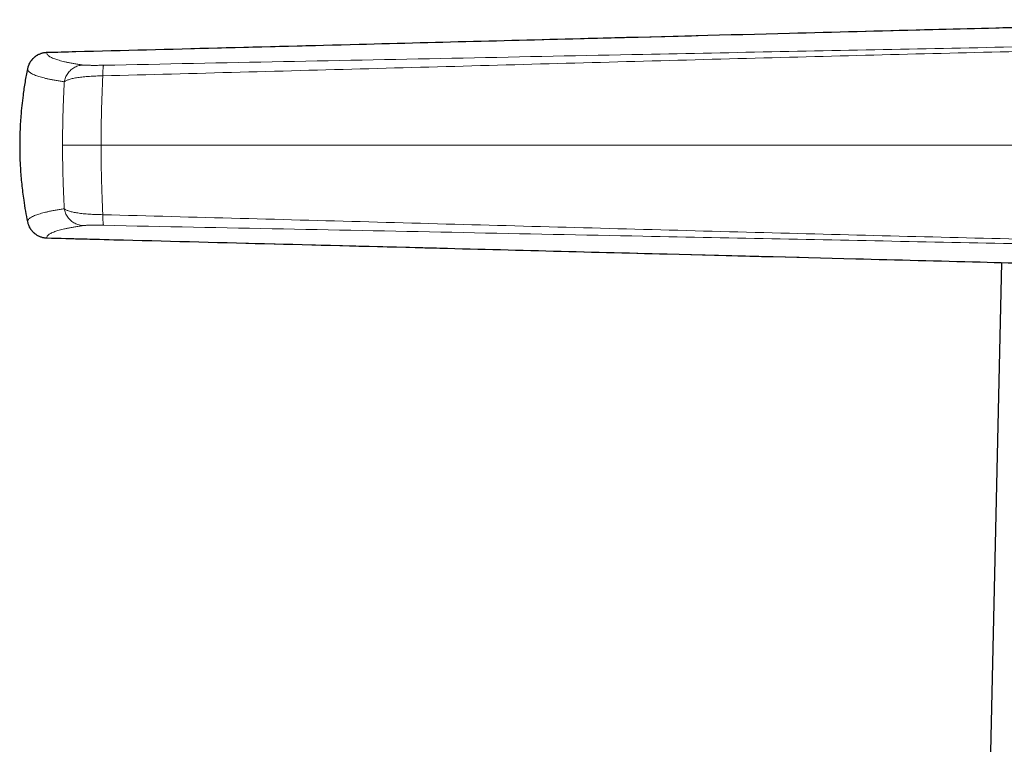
# Model space of a CAD drawing. Header units: millimetres. Extents: x 8 to 834, y 12 to 760.
# Tile 4 of 67: x 187 to 226, y 551 to 580. Entities that reach past the tile are written whole.
import ezdxf

# ---------------------------------------------------------------- set-up
doc = ezdxf.new("R2010")
doc.units = ezdxf.units.MM

msp = doc.modelspace()

# ---------------------------------------------------------------- linework, layer by layer
at = {"color": 7, "linetype": 'Continuous', "lineweight": 30}
for p, q in [((187.289, 578.039), (187.31, 578.077)), ((225.86, 570.167), (225.256, 543.755))]:
    msp.add_line(p, q, dxfattribs=at)
at = {"color": 252, "linetype": 'Continuous', "lineweight": 0}
for p, q in [((188.616, 574.818), (190.143, 574.818)), ((239.309, 574.818), (190.143, 574.818)), ((187.992, 571.143), (187.993, 571.142))]:
    msp.add_line(p, q, dxfattribs=at)
at = {"color": 7, "linetype": 'Continuous', "lineweight": 30, "flags": 128}
msp.add_lwpolyline([(187.31, 578.077), (187.29, 578.04), (187.264, 577.98), (187.243, 577.918), (187.227, 577.854), (187.227, 577.854), (187.227, 577.854)], dxfattribs=at)
at = {"color": 252, "linetype": 'Continuous', "lineweight": 0}
msp.add_arc((188.012, 571.942), 0.8, 208.6247, 268.6375, dxfattribs=at)
at = {"color": 7, "linetype": 'Continuous', "lineweight": 30}
for points, knots in [([(238.851, 579.799), (238.18, 579.782), (236.678, 579.745), (234.168, 579.681), (230.995, 579.6), (227.149, 579.502), (222.522, 579.383), (216.77, 579.235), (209.292, 579.043), (199.859, 578.8), (192.502, 578.61), (188.375, 578.503), (187.992, 578.493)], [0, 0, 0, 0, 0.0395705, 0.0885686, 0.1479867, 0.2267408, 0.3154107, 0.4209095, 0.5660245, 0.7565229, 0.9774089, 1, 1, 1, 1]), ([(187.992, 578.494), (187.991, 578.494), (187.973, 578.493), (187.939, 578.491), (187.888, 578.485), (187.837, 578.475), (187.785, 578.461), (187.735, 578.445), (187.685, 578.424), (187.637, 578.401), (187.591, 578.375), (187.548, 578.346), (187.506, 578.313), (187.466, 578.278), (187.428, 578.241), (187.392, 578.2), (187.36, 578.158), (187.332, 578.117), (187.316, 578.089), (187.31, 578.077)], [0, 0, 0, 0, 0.0042364, 0.0632008, 0.1231627, 0.1874361, 0.2508924, 0.3145727, 0.3783407, 0.4423801, 0.5052599, 0.567941, 0.6310804, 0.694608, 0.7584378, 0.8224674, 0.8865514, 0.9505727, 1, 1, 1, 1]), ([(187.227, 577.854), (187.209, 577.766), (187.174, 577.592), (187.127, 577.329), (187.085, 577.065), (187.04, 576.752), (186.997, 576.39), (186.962, 576.013), (186.939, 575.669), (186.925, 575.358), (186.917, 575.047), (186.915, 574.702), (186.922, 574.323), (186.94, 573.941), (186.965, 573.591), (186.995, 573.273), (187.031, 572.956), (187.079, 572.601), (187.142, 572.209), (187.198, 571.924), (187.227, 571.782)], [0, 0, 0, 0, 0.0436798, 0.0873875, 0.1311092, 0.1748588, 0.2423319, 0.3098564, 0.3606904, 0.4115244, 0.4624464, 0.5133685, 0.5809454, 0.648574, 0.700783, 0.7529919, 0.8052963, 0.8576007, 0.9287702, 1, 1, 1, 1]), ([(187.227, 571.782), (187.227, 571.782), (187.231, 571.761), (187.242, 571.719), (187.262, 571.658), (187.285, 571.604), (187.303, 571.572), (187.31, 571.559)], [0, 0, 0, 0, 0.000251, 0.268786, 0.53907, 0.814844, 1, 1, 1, 1]), ([(187.31, 571.559), (187.303, 571.571), (187.295, 571.583), (187.29, 571.596), (187.289, 571.597)], [0, 0, 0, 0, 0.974248, 1, 1, 1, 1]), ([(187.309, 571.559), (187.317, 571.545), (187.333, 571.516), (187.362, 571.474), (187.395, 571.432), (187.43, 571.392), (187.468, 571.355), (187.509, 571.32), (187.551, 571.287), (187.596, 571.258), (187.643, 571.232), (187.69, 571.209), (187.739, 571.189), (187.789, 571.173), (187.841, 571.16), (187.893, 571.15), (187.943, 571.145), (187.976, 571.142), (187.991, 571.142), (187.992, 571.142)], [0, 0, 0, 0, 0.056141, 0.118983, 0.18226, 0.2459, 0.309813, 0.373883, 0.437968, 0.501954, 0.565742, 0.628673, 0.691164, 0.754578, 0.818236, 0.882016, 0.943858, 0.998732, 1, 1, 1, 1]), ([(187.992, 571.142), (189.005, 571.116), (194, 570.987), (202.202, 570.775), (211.883, 570.526), (219.228, 570.338), (224.836, 570.193), (229.251, 570.08), (232.962, 569.985), (235.988, 569.908), (237.833, 569.862), (238.734, 569.839), (238.851, 569.837)], [0, 0, 0, 0, 0.059778, 0.29468, 0.483845, 0.630842, 0.727952, 0.81464, 0.891251, 0.94684, 0.993133, 1, 1, 1, 1])]:
    msp.add_open_spline(points, degree=3, knots=knots, dxfattribs=at)
at = {"color": 252, "linetype": 'Continuous', "lineweight": 0}
for points, knots in [([(238.852, 579.799), (238.852, 579.799), (237.454, 579.764), (234.66, 579.694), (229.073, 579.55), (222.041, 579.37), (213.565, 579.152), (202.2, 578.86), (193.676, 578.64), (187.993, 578.493)], [0, 0, 0, 0, 0.000001, 0.082385, 0.164769, 0.329538, 0.497154, 0.664769, 1, 1, 1, 1]), ([(190.212, 577.571), (192.027, 577.619), (195.658, 577.717), (201.104, 577.865), (206.55, 578.014), (211.997, 578.164), (217.413, 578.309), (222.796, 578.448), (228.148, 578.58), (233.499, 578.708), (237.067, 578.789), (238.851, 578.829)], [0, 0, 0, 0, 0.111991, 0.223983, 0.335977, 0.447978, 0.559986, 0.669996, 0.780004, 0.890006, 1, 1, 1, 1]), ([(238.869, 578.97), (237.053, 578.934), (233.422, 578.862), (227.974, 578.751), (222.527, 578.641), (217.081, 578.532), (211.074, 578.411), (204.504, 578.279), (197.373, 578.136), (192.619, 578.04), (190.242, 577.992)], [0, 0, 0, 0, 0.112003, 0.224002, 0.335997, 0.447993, 0.559991, 0.706659, 0.853329, 1, 1, 1, 1]), ([(187.993, 578.493), (187.993, 578.493), (187.971, 578.493), (187.926, 578.49), (187.859, 578.48), (187.793, 578.464), (187.728, 578.442), (187.666, 578.416), (187.606, 578.384), (187.548, 578.347), (187.494, 578.305), (187.444, 578.259), (187.399, 578.209), (187.357, 578.155), (187.327, 578.11), (187.313, 578.084), (187.31, 578.077)], [0, 0, 0, 0, 0.000072, 0.079758, 0.160002, 0.242003, 0.324611, 0.404333, 0.484612, 0.566653, 0.649302, 0.729026, 0.80931, 0.891362, 0.974025, 1, 1, 1, 1]), ([(189.439, 578.001), (189.381, 578.01), (189.266, 578.027), (189.105, 578.053), (188.955, 578.08), (188.816, 578.106), (188.691, 578.133), (188.579, 578.16), (188.478, 578.187), (188.388, 578.214), (188.301, 578.244), (188.22, 578.277), (188.146, 578.312), (188.087, 578.347), (188.041, 578.383), (188.009, 578.42), (187.991, 578.456), (187.992, 578.481), (187.993, 578.493)], [0, 0, 0, 0, 0.057372, 0.114598, 0.17171, 0.22874, 0.285725, 0.34169, 0.397668, 0.453667, 0.509694, 0.579598, 0.649549, 0.71954, 0.789565, 0.859628, 0.929752, 1, 1, 1, 1]), ([(189.439, 578.001), (189.411, 578), (189.354, 577.996), (189.268, 577.979), (189.183, 577.951), (189.099, 577.913), (189.019, 577.865), (188.945, 577.807), (188.878, 577.74), (188.82, 577.667), (188.771, 577.588), (188.732, 577.505), (188.702, 577.421), (188.691, 577.364), (188.685, 577.336)], [0, 0, 0, 0, 0.078347, 0.159284, 0.242418, 0.327281, 0.413336, 0.5, 0.586664, 0.672719, 0.757582, 0.840716, 0.921653, 1, 1, 1, 1]), ([(190.242, 577.992), (190.21, 577.991), (190.145, 577.99), (190.051, 577.989), (189.96, 577.988), (189.874, 577.988), (189.793, 577.988), (189.719, 577.989), (189.652, 577.99), (189.592, 577.991), (189.541, 577.993), (189.498, 577.996), (189.463, 577.998), (189.447, 578), (189.439, 578.001)], [0, 0, 0, 0, 0.080836, 0.161276, 0.242242, 0.323763, 0.405514, 0.487771, 0.570788, 0.654788, 0.739816, 0.825801, 0.912595, 1, 1, 1, 1]), ([(190.242, 577.992), (190.24, 577.99), (190.236, 577.985), (190.231, 577.961), (190.226, 577.924), (190.222, 577.874), (190.218, 577.811), (190.215, 577.739), (190.213, 577.659), (190.212, 577.6), (190.212, 577.571)], [0, 0, 0, 0, 0.121274, 0.245686, 0.372283, 0.5, 0.627717, 0.754314, 0.878726, 1, 1, 1, 1]), ([(187.227, 577.854), (187.226, 577.841), (187.225, 577.815), (187.244, 577.776), (187.276, 577.738), (187.323, 577.7), (187.384, 577.662), (187.459, 577.625), (187.541, 577.591), (187.63, 577.559), (187.723, 577.53), (187.826, 577.501), (187.942, 577.473), (188.068, 577.444), (188.207, 577.417), (188.356, 577.39), (188.515, 577.363), (188.628, 577.345), (188.685, 577.336)], [0, 0, 0, 0, 0.0703648, 0.1406441, 0.2108425, 0.2809749, 0.3510573, 0.4211062, 0.4911379, 0.5480325, 0.6049329, 0.6618475, 0.7187859, 0.7757594, 0.831757, 0.8877973, 0.9438794, 1, 1, 1, 1]), ([(188.685, 577.336), (188.696, 577.345), (188.719, 577.362), (188.765, 577.386), (188.82, 577.409), (188.884, 577.431), (188.956, 577.451), (189.037, 577.47), (189.126, 577.487), (189.223, 577.503), (189.327, 577.517), (189.439, 577.53), (189.557, 577.541), (189.68, 577.55), (189.809, 577.558), (189.94, 577.564), (190.075, 577.568), (190.166, 577.57), (190.212, 577.571)], [0, 0, 0, 0, 0.061346, 0.123048, 0.185018, 0.247171, 0.309432, 0.371749, 0.434095, 0.496481, 0.558973, 0.621628, 0.684494, 0.747643, 0.810751, 0.873635, 0.93661, 1, 1, 1, 1]), ([(190.143, 574.818), (190.143, 574.818), (190.143, 574.909), (190.144, 575.09), (190.146, 575.362), (190.149, 575.634), (190.154, 575.906), (190.161, 576.177), (190.169, 576.454), (190.178, 576.734), (190.188, 577.018), (190.199, 577.298), (190.208, 577.48), (190.212, 577.571)], [0, 0, 0, 0, 0.000021, 0.094813, 0.189669, 0.28447, 0.381352, 0.478292, 0.575181, 0.680853, 0.786526, 0.893263, 1, 1, 1, 1]), ([(188.685, 577.336), (188.683, 577.288), (188.678, 577.192), (188.671, 577.044), (188.664, 576.894), (188.657, 576.741), (188.65, 576.584), (188.644, 576.426), (188.639, 576.265), (188.634, 576.105), (188.63, 575.946), (188.626, 575.789), (188.623, 575.631), (188.62, 575.471), (188.619, 575.309), (188.617, 575.146), (188.616, 574.982), (188.616, 574.873), (188.616, 574.818)], [0, 0, 0, 0, 0.062794, 0.125589, 0.188661, 0.251733, 0.31562, 0.379507, 0.443658, 0.507809, 0.56868, 0.629551, 0.690661, 0.75177, 0.813676, 0.875581, 0.937791, 1, 1, 1, 1]), ([(188.685, 572.299), (188.683, 572.347), (188.678, 572.444), (188.671, 572.591), (188.664, 572.742), (188.657, 572.895), (188.65, 573.051), (188.644, 573.21), (188.639, 573.371), (188.634, 573.531), (188.63, 573.689), (188.626, 573.846), (188.623, 574.005), (188.62, 574.165), (188.619, 574.326), (188.617, 574.49), (188.616, 574.653), (188.616, 574.763), (188.616, 574.818)], [0, 0, 0, 0, 0.062794, 0.125589, 0.188661, 0.251733, 0.31562, 0.379507, 0.443658, 0.507809, 0.56868, 0.629551, 0.690661, 0.75177, 0.813676, 0.875581, 0.937791, 1, 1, 1, 1]), ([(190.143, 574.818), (190.143, 574.818), (190.143, 574.75), (190.143, 574.614), (190.145, 574.41), (190.147, 574.207), (190.15, 574.003), (190.153, 573.799), (190.158, 573.594), (190.163, 573.391), (190.169, 573.16), (190.178, 572.901), (190.188, 572.617), (190.198, 572.384), (190.205, 572.201), (190.21, 572.11), (190.212, 572.065)], [0, 0, 0, 0, 0.0000209, 0.0709312, 0.1418422, 0.2131574, 0.2844733, 0.3569671, 0.4294616, 0.5023238, 0.5751864, 0.6807242, 0.7865245, 0.8931229, 0.9465615, 1, 1, 1, 1]), ([(187.227, 571.782), (187.226, 571.795), (187.225, 571.821), (187.244, 571.86), (187.276, 571.898), (187.323, 571.936), (187.384, 571.973), (187.459, 572.01), (187.541, 572.044), (187.63, 572.076), (187.723, 572.105), (187.826, 572.134), (187.942, 572.163), (188.068, 572.191), (188.207, 572.219), (188.356, 572.246), (188.515, 572.273), (188.628, 572.29), (188.685, 572.299)], [0, 0, 0, 0, 0.070365, 0.140644, 0.210842, 0.280975, 0.351057, 0.421106, 0.491138, 0.548032, 0.604933, 0.661847, 0.718786, 0.775759, 0.831757, 0.887797, 0.943879, 1, 1, 1, 1]), ([(188.685, 572.299), (188.696, 572.291), (188.719, 572.273), (188.765, 572.249), (188.82, 572.226), (188.884, 572.205), (188.956, 572.184), (189.037, 572.165), (189.126, 572.148), (189.223, 572.132), (189.327, 572.118), (189.439, 572.105), (189.557, 572.094), (189.68, 572.085), (189.809, 572.077), (189.94, 572.071), (190.075, 572.067), (190.166, 572.066), (190.212, 572.065)], [0, 0, 0, 0, 0.061346, 0.123048, 0.185018, 0.247171, 0.309432, 0.371749, 0.434095, 0.496481, 0.558973, 0.621628, 0.684494, 0.747643, 0.810751, 0.873635, 0.93661, 1, 1, 1, 1]), ([(189.439, 571.634), (189.411, 571.636), (189.354, 571.639), (189.268, 571.657), (189.183, 571.684), (189.099, 571.722), (189.019, 571.771), (188.945, 571.829), (188.878, 571.895), (188.82, 571.969), (188.771, 572.048), (188.732, 572.13), (188.702, 572.214), (188.691, 572.271), (188.685, 572.299)], [0, 0, 0, 0, 0.078347, 0.159284, 0.242418, 0.327281, 0.413336, 0.5, 0.586664, 0.672719, 0.757582, 0.840716, 0.921653, 1, 1, 1, 1]), ([(190.212, 572.065), (192.027, 572.016), (195.658, 571.918), (201.104, 571.77), (206.55, 571.621), (211.997, 571.472), (217.413, 571.326), (222.796, 571.188), (228.148, 571.056), (233.499, 570.927), (237.067, 570.847), (238.851, 570.806)], [0, 0, 0, 0, 0.1119912, 0.2239828, 0.3359774, 0.4479783, 0.5599865, 0.6699961, 0.7800044, 0.8900056, 1, 1, 1, 1]), ([(190.242, 571.643), (190.24, 571.646), (190.236, 571.651), (190.231, 571.675), (190.226, 571.712), (190.222, 571.762), (190.218, 571.824), (190.215, 571.897), (190.213, 571.977), (190.212, 572.036), (190.212, 572.065)], [0, 0, 0, 0, 0.121274, 0.245686, 0.372283, 0.5, 0.627717, 0.754314, 0.878726, 1, 1, 1, 1]), ([(189.439, 571.634), (189.381, 571.626), (189.266, 571.608), (189.105, 571.582), (188.955, 571.556), (188.816, 571.529), (188.691, 571.503), (188.579, 571.476), (188.478, 571.449), (188.388, 571.421), (188.301, 571.391), (188.22, 571.359), (188.146, 571.324), (188.087, 571.288), (188.041, 571.252), (188.009, 571.216), (187.991, 571.179), (187.992, 571.155), (187.993, 571.142)], [0, 0, 0, 0, 0.057372, 0.114598, 0.17171, 0.22874, 0.285725, 0.34169, 0.397668, 0.453667, 0.509694, 0.579598, 0.649549, 0.71954, 0.789565, 0.859628, 0.929752, 1, 1, 1, 1]), ([(190.242, 571.643), (190.21, 571.644), (190.145, 571.645), (190.051, 571.646), (189.96, 571.647), (189.874, 571.648), (189.793, 571.647), (189.719, 571.647), (189.652, 571.646), (189.592, 571.644), (189.541, 571.642), (189.498, 571.64), (189.463, 571.637), (189.447, 571.635), (189.439, 571.634)], [0, 0, 0, 0, 0.080836, 0.161276, 0.242242, 0.323763, 0.405514, 0.487771, 0.570788, 0.654788, 0.739816, 0.825801, 0.912595, 1, 1, 1, 1]), ([(238.869, 570.665), (237.053, 570.701), (233.422, 570.773), (227.974, 570.885), (222.527, 570.994), (217.081, 571.104), (211.074, 571.224), (204.504, 571.356), (197.373, 571.5), (192.619, 571.595), (190.242, 571.643)], [0, 0, 0, 0, 0.112003, 0.2240016, 0.3359967, 0.4479932, 0.5599908, 0.7066586, 0.8533292, 1, 1, 1, 1]), ([(187.993, 571.142), (193.676, 570.996), (202.2, 570.776), (213.565, 570.483), (222.041, 570.266), (229.073, 570.085), (234.66, 569.942), (237.454, 569.871), (238.852, 569.837), (238.852, 569.837)], [0, 0, 0, 0, 0.335231, 0.502846, 0.670462, 0.83523, 0.917614, 0.999999, 1, 1, 1, 1])]:
    msp.add_open_spline(points, degree=3, knots=knots, dxfattribs=at)

doc.saveas('drawing.dxf')
